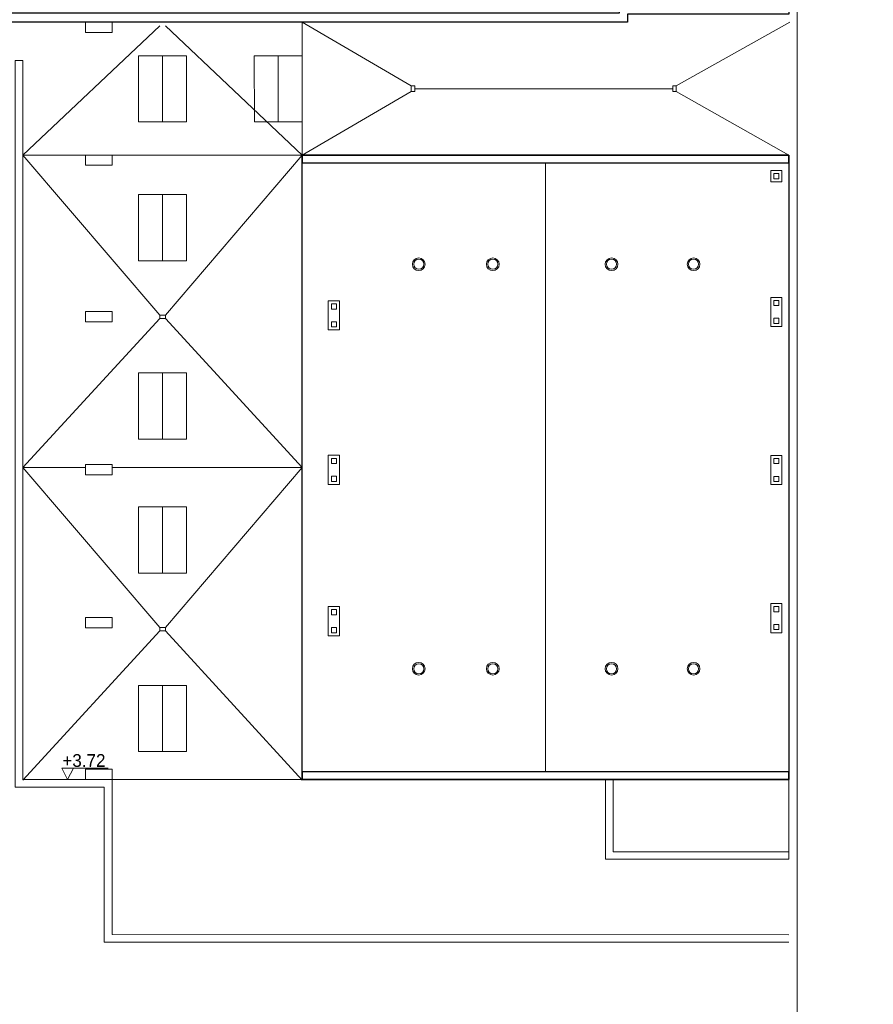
# Model space of a CAD drawing. Header units: centimetres. Extents: x -17621 to 77377, y -18613 to 66.
# Tile 101 of 173: x 25246 to 28594, y -14749 to -10886. Entities that reach past the tile are written whole.
import ezdxf

# ---------------------------------------------------------------- set-up
doc = ezdxf.new("R2010")
doc.units = ezdxf.units.CM
doc.layers.add('0-wymiarowanie rys.CAD', color=5, linetype='Continuous', lineweight=0, true_color=0x0000ff)
for name, color, linetype in [('PDF3_A220 ŚCIANY WEWNĘTRZNE', 7, 'Continuous'), ('PDF3_WIDOKOWA', 7, 'Continuous'), ('PDF5_A710 OZNACZENIA KOMUNIKACJI', 7, 'Continuous'), ('PDF5_Text', 7, 'Continuous')]:
    doc.layers.add(name, color=color, linetype=linetype)
doc.styles.add('PDF Century Gothic', font='GOTHIC.TTF')
doc.dimstyles.new('ISO-25', dxfattribs={"dimtxt": 25, "dimasz": 20, "dimexe": 0.6, "dimexo": 0.375, "dimtad": 1, "dimdec": 0, "dimtxsty": 'PDF Century Gothic', "dimblk": 'ARCHTICK', "dimcen": 2.5, "dimadec": 1, "dimazin": 0, "dimtfac": 1, "dimtdec": 0, "dimtmove": 0, "dimatfit": 3, "dimldrblk": 'ARCHTICK', "dimfxl": 2, "dimfxlon": 1, "dimarcsym": 0})

# ---------------------------------------------------------------- blocks, each defined once
blk = doc.blocks.new('_ArchTick')
at = {"color": 0, "linetype": 'ByBlock', "const_width": 0.15}
blk.add_lwpolyline([(-0.5, -0.5), (0.5, 0.5)], dxfattribs=at)
blk = doc.blocks.new('*D1104')
at = {"layer": '0-wymiarowanie rys.CAD', "color": 0, "linetype": 'Continuous', "lineweight": -2, "transparency": 16777216}
for p, q in [((25040.4, -14506), (25037.8, -14506)), ((25038.4, -14506), (25038.4, -15296.7)), ((25040.4, -15296.7), (25037.8, -15296.7))]:
    blk.add_line(p, q, dxfattribs=at)
at = {"layer": 'Defpoints', "color": 0, "linetype": 'Continuous', "transparency": 16777216}
for p in [(25578.4, -14506), (25038.4, -15296.7), (25578.4, -15296.7)]:
    blk.add_point(p, dxfattribs=at)
at = {"layer": '0-wymiarowanie rys.CAD', "color": 0, "linetype": 'Continuous', "lineweight": -2, "transparency": 16777216, "xscale": 20, "yscale": 20, "zscale": 20}
for p, rotation in [((25038.4, -14506), 90), ((25038.4, -15296.7), 270)]:
    blk.add_blockref('_ArchTick', p, dxfattribs=dict(at, rotation=rotation))
at = {"layer": '0-wymiarowanie rys.CAD', "color": 0, "linetype": 'Continuous', "transparency": 16777216, "insert": (25024.6, -14901.4), "char_height": 25, "attachment_point": 5, "rotation": 90, "style": 'PDF Century Gothic'}
blk.add_mtext('791', dxfattribs=at)

msp = doc.modelspace()

# ---------------------------------------------------------------- linework, layer by layer
at = {"layer": 'PDF3_A220 ŚCIANY WEWNĘTRZNE', "lineweight": 25}
for points in [[(25138.1, -10816.2), (25175.4, -10816.2), (25175.4, -10858.5), (27598.5, -10858.5), (27598.5, -10827.2), (28228.4, -10827.2), (28228.4, -10821.3), (28263.1, -10821.3), (28263.1, -10864.5), (27629.8, -10864.5), (27629.8, -10895.8), (25138.1, -10895.8)], [(26354.8, -11417.3), (28263.1, -11417.3), (28263.1, -13867.6), (26354.8, -13867.6)], [(26354.8, -11447), (28263.1, -11447), (28263.1, -11417.3), (26354.8, -11417.3)], [(26354.8, -13867.6), (28263.1, -13867.6), (28263.1, -13837.1), (26354.8, -13837.1)]]:
    msp.add_lwpolyline(points, close=True, dxfattribs=at)
at = {"layer": 'PDF3_WIDOKOWA', "lineweight": 5}
for points in [[(28884.6, -15866.5), (28884.6, -14017.4), (28884.6, -12853.3), (28884.6, -10989.8), (28884.6, -10975.4), (28884.6, -9819.8), (28296.1, -9819.7), (28296.1, -15866.5)], [(25796, -10910.2), (25259.2, -11417.3), (26354.8, -11417.3), (26354.8, -10895.8), (26782.3, -11145.6)], [(25818, -10910.2), (26354.8, -11417.3), (26782.3, -11167.6)], [(27821.2, -11145.6), (28266.5, -10895.8)], [(28263.1, -14506), (25578.4, -14506), (25578.4, -13897.2), (25228.7, -13897.2), (25228.7, -11045.7), (25259.2, -11045.7), (25259.2, -13867.6), (25608.8, -13867.6), (25608.8, -14475.5), (28263.1, -14476.3)], [(25806.1, -11027), (25807, -11286.1)], [(26260.8, -11027), (26260.8, -11286.1)], [(27807.6, -11156.6), (26795.9, -11156.6)], [(27821.2, -11167.6), (28263.1, -11417.3)], [(25259.2, -11417.3), (25796, -12044.7)], [(25818, -12044.7), (26354.8, -11417.3)], [(27308.9, -11447), (27308.9, -13837.1)], [(25806.1, -11571.4), (25807, -11831.4)], [(25796, -12058.3), (25259.2, -12643.3), (25796, -13270.7)], [(25818, -12058.3), (26354.8, -12643.3), (25608.8, -12643.3)], [(25806.1, -12531.5), (25807, -12271.6)], [(25503.9, -12643.3), (25259.2, -12643.3)], [(25818, -13270.7), (26354.8, -12643.3)], [(25806.1, -12797.4), (25807, -13057.3)], [(25796, -13284.2), (25259.2, -13869.3)], [(25818, -13284.2), (26354.8, -13869.3)], [(25806.1, -13757.5), (25807, -13497.6)], [(26354.8, -13867.6), (25259.2, -13867.6)]]:
    msp.add_lwpolyline(points, dxfattribs=at)
for points in [[(25503.9, -10895.8), (25608.8, -10895.8), (25608.8, -10935.6), (25503.9, -10935.6)], [(25900.9, -11027), (25900.9, -11286.1), (25712.1, -11286.1), (25712.1, -11027)], [(26354.8, -11027), (26354.8, -11286.1), (26166.8, -11286.1), (26165.9, -11027)], [(26782.3, -11145.6), (26795.9, -11145.6), (26795.9, -11167.6), (26782.3, -11167.6)], [(27821.2, -11145.6), (27807.6, -11145.6), (27807.6, -11167.6), (27821.2, -11167.6)], [(25503.9, -11417.3), (25608.8, -11417.3), (25608.8, -11457.1), (25503.9, -11457.1)], [(26354.8, -11417.3), (28263.1, -11417.3), (28263.1, -13867.6), (26354.8, -13867.6)], [(26354.8, -11447), (28263.1, -11447), (28263.1, -13837.1), (26354.8, -13837.1)], [(28192, -11477.5), (28236, -11477.5), (28236, -11521.5), (28192, -11521.5)], [(28224.2, -11509.6), (28203.9, -11509.6), (28203.9, -11489.3), (28224.2, -11489.3)], [(25900.9, -11571.4), (25900.9, -11831.4), (25712.1, -11831.4), (25712.1, -11571.4)], [(28236, -11975.3), (28236, -12089.6), (28192, -12089.6), (28192, -11975.3)], [(26500.4, -11988.8), (26500.4, -12103.1), (26456.4, -12103.1), (26456.4, -11988.8)], [(26469.1, -12021), (26469.1, -12000.7), (26488.5, -12000.7), (26488.5, -12021)], [(28203.9, -12007.5), (28203.9, -11987.1), (28224.2, -11987.1), (28224.2, -12007.5)], [(25503.9, -12031.2), (25608.8, -12031.2), (25608.8, -12071), (25503.9, -12071)], [(25818, -12044.7), (25818, -12058.3), (25796, -12058.3), (25796, -12044.7)], [(26488.5, -12071), (26488.5, -12090.4), (26469.1, -12090.4), (26469.1, -12071)], [(28224.2, -12057.4), (28224.2, -12077.7), (28203.9, -12077.7), (28203.9, -12057.4)], [(25900.9, -12531.5), (25900.9, -12271.6), (25712.1, -12271.6), (25712.1, -12531.5)], [(26500.4, -12595), (26500.4, -12709.3), (26456.4, -12709.3), (26456.4, -12595)], [(25503.9, -12631.5), (25608.8, -12631.5), (25608.8, -12671.2), (25503.9, -12671.2)], [(26469.1, -12627.2), (26469.1, -12607.7), (26488.5, -12607.7), (26488.5, -12627.2)], [(28236, -12595.9), (28236, -12709.3), (28192, -12709.3), (28192, -12595.9)], [(28203.9, -12627.2), (28203.9, -12607.7), (28224.2, -12607.7), (28224.2, -12627.2)], [(26488.5, -12677.2), (26488.5, -12697.5), (26469.1, -12697.5), (26469.1, -12677.2)], [(28224.2, -12678), (28224.2, -12697.5), (28203.9, -12697.5), (28203.9, -12678)], [(25900.9, -12797.4), (25900.9, -13057.3), (25712.1, -13057.3), (25712.1, -12797.4)], [(26500.4, -13188.6), (26500.4, -13302.9), (26456.4, -13302.9), (26456.4, -13188.6)], [(26469.1, -13220.7), (26469.1, -13200.4), (26488.5, -13200.4), (26488.5, -13220.7)], [(28236, -13176.7), (28236, -13291), (28192, -13291), (28192, -13176.7)], [(28203.9, -13208.9), (28203.9, -13188.6), (28224.2, -13188.6), (28224.2, -13208.9)], [(25503.9, -13231.7), (25608.8, -13231.7), (25608.8, -13271.5), (25503.9, -13271.5)], [(25818, -13270.7), (25818, -13284.2), (25796, -13284.2), (25796, -13270.7)], [(26488.5, -13270.7), (26488.5, -13291), (26469.1, -13291), (26469.1, -13270.7)], [(28224.2, -13258.8), (28224.2, -13278.3), (28203.9, -13278.3), (28203.9, -13258.8)], [(25900.9, -13757.5), (25900.9, -13497.6), (25712.1, -13497.6), (25712.1, -13757.5)], [(25503.9, -13826.9), (25608.8, -13826.9), (25608.8, -13867.6), (25503.9, -13867.6)], [(27543.5, -14180), (28263.1, -14180), (28263.1, -13867.6), (27543.5, -13867.6)], [(27573.9, -14150.4), (28263.1, -14150.4), (28263.1, -13867.6), (27573.9, -13867.6)]]:
    msp.add_lwpolyline(points, close=True, dxfattribs=at)
for centre, radius in [((26811.6, -11845.1), 25), ((27102.1, -11845.1), 25), ((27567.7, -11845.1), 25), ((27889.5, -11845.1), 25), ((26811.6, -11845.1), 19.9), ((27102.1, -11845.1), 19.9), ((27567.7, -11845.1), 19.9), ((27889.5, -11845.1), 19.9), ((26811.6, -13432.6), 25), ((26811.6, -13432.6), 19.9), ((27102.1, -13432.6), 25), ((27102.1, -13432.6), 19.9), ((27567.7, -13432.6), 25), ((27567.7, -13432.6), 19.9), ((27889.5, -13432.6), 25), ((27889.5, -13432.6), 19.9)]:
    msp.add_circle(centre, radius, dxfattribs=at)
at = {"layer": 'PDF5_A710 OZNACZENIA KOMUNIKACJI', "lineweight": 5}
msp.add_lwpolyline([(25412, -13822.7), (25456.9, -13822.7), (25412, -13822.7), (25434, -13867.6), (25456.9, -13822.7), (25412, -13822.7), (25434, -13867.6), (25456.9, -13822.7), (25594, -13822.7)], dxfattribs=at)

# ---------------------------------------------------------------- texts
at = {"layer": 'PDF5_Text', "insert": (25413.7, -13792.9), "char_height": 50, "attachment_point": 4, "style": 'PDF Century Gothic'}
msp.add_mtext('+3.72', dxfattribs=at)

# ---------------------------------------------------------------- dimensions: what is measured, and where the dimension line sits
at = {"layer": '0-wymiarowanie rys.CAD', "linetype": 'Continuous'}
dim = msp.add_linear_dim(base=(25038.4, -15296.7), p1=(25578.4, -14506), p2=(25578.4, -15296.7), angle=90, dimstyle='ISO-25', dxfattribs=at)
dim.commit()
dim.dimension.update_dxf_attribs({"geometry": '*D1104', "text_midpoint": (25024.6, -14901.4)})

doc.saveas('drawing.dxf')
